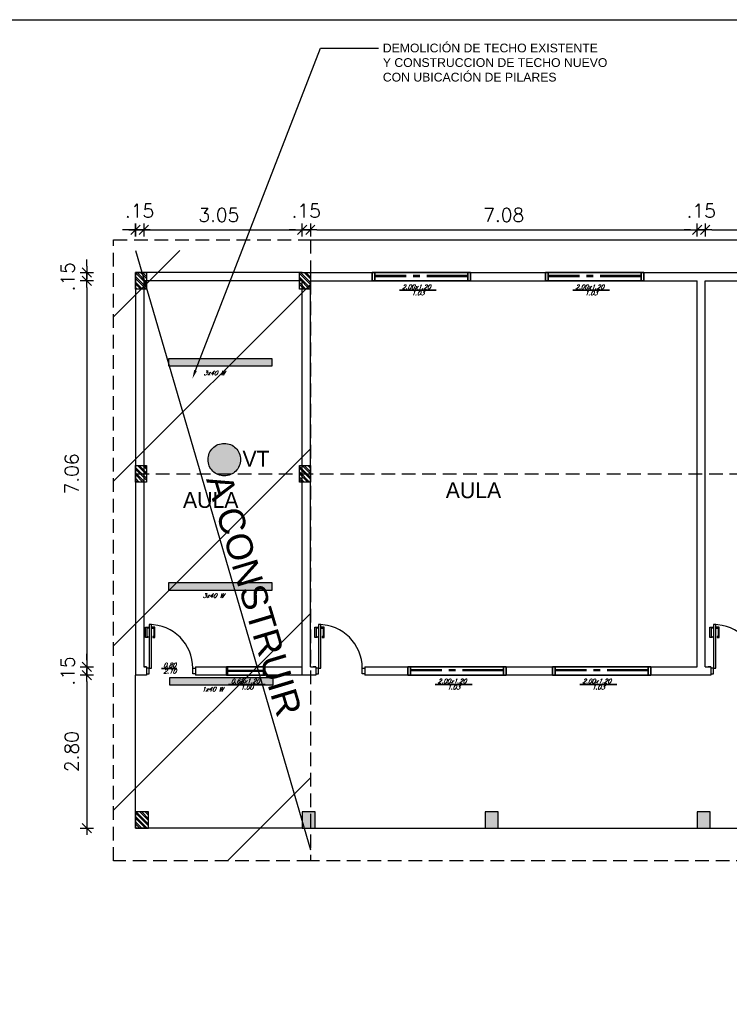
# Model space of a CAD drawing. Header units: millimetres. Extents: x 2239 to 2564, y 432 to 505.
# Tile 16 of 23: x 2435 to 2448, y 487 to 505. Entities that reach past the tile are written whole.
import ezdxf
from ezdxf import colors
from ezdxf.entities.mleader import LeaderData, LeaderLine
from ezdxf.math import Vec2, Vec3

# ---------------------------------------------------------------- set-up
doc = ezdxf.new("R2010")
doc.units = ezdxf.units.MM
for name, pattern in [('ACAD_ISO04W100', [30, 24, -3, 0, -3]), ('CENTER2', [1.125, 0.75, -0.125, 0.125, -0.125]), ('HIDDEN', [0.375, 0.25, -0.125])]:
    doc.linetypes.add(name, pattern=pattern)
for name, color, linetype in [('Cotas', 1, 'Continuous'), ('HACT', 1, 'Continuous'), ('PAREDE', 6, 'Continuous'), ('PAREDES', 6, 'Continuous')]:
    doc.layers.add(name, color=color, linetype=linetype)
doc.styles.add('romans', font='romans.shx', dxfattribs={"oblique": 23})
doc.styles.add('SIMPLEX_8', font='simplex.shx')
doc.dimstyles.new('08', dxfattribs={"dimtxt": 0.25, "dimasz": 0.12, "dimexe": 0, "dimexo": 0, "dimgap": 0.15, "dimtad": 1, "dimzin": 4, "dimdsep": 46, "dimtxsty": 'SIMPLEX_8', "dimblk1": 'D', "dimblk2": 'D', "dimsah": 1, "dimcen": 0.09, "dimse1": 1, "dimse2": 1, "dimclre": 256, "dimclrt": 2, "dimadec": 0, "dimazin": 0, "dimtfac": 1, "dimtmove": 2, "dimatfit": 3, "dimldrblk": 'D', "dimfxl": 1, "dimtolj": 1, "dimtzin": 0, "dimarcsym": 0})

# ---------------------------------------------------------------- blocks, each defined once
blk = doc.blocks.new('DSGDFG')
at = {"color": 2}
blk.add_lwpolyline([(2331.157, 484.719), (2331.197, 484.719), (2331.197, 485.519), (2331.157, 485.519)], close=True, dxfattribs=at)
at = {"color": 1}
for points in [[(2331.157, 485.449), (2331.112, 485.449), (2331.112, 485.299), (2331.132, 485.299), (2331.132, 485.279), (2331.092, 485.279), (2331.092, 485.469), (2331.157, 485.469)], [(2331.197, 485.449), (2331.242, 485.449), (2331.242, 485.299), (2331.222, 485.299), (2331.222, 485.279), (2331.262, 485.279), (2331.262, 485.469), (2331.197, 485.469)]]:
    blk.add_lwpolyline(points, dxfattribs=at)
at = {"color": 2}
for points in [[(2331.107, 484.619), (2331.157, 484.619), (2331.157, 484.719), (2331.107, 484.719)], [(2332.007, 484.619), (2331.957, 484.619), (2331.957, 484.719), (2332.007, 484.719)]]:
    blk.add_lwpolyline(points, dxfattribs=at)
at = {"color": 1}
blk.add_arc((2331.157, 484.719), 0.8, 0, 90, dxfattribs=at)
at = {"layer": 'PAREDES', "color": 6}
for p, q in [((2331.107, 484.744), (2331.107, 484.594)), ((2332.007, 484.744), (2332.007, 484.594))]:
    blk.add_line(p, q, dxfattribs=at)
at = {"layer": 'PAREDES'}
blk.add_lwpolyline([(2331.107, 484.744), (2331.057, 484.744)], dxfattribs=at)
blk = doc.blocks.new('D')
for p, q in [((-1, 0), (1, 0)), ((0, -1), (0, 1))]:
    blk.add_line(p, q)
at = {"color": 4}
blk.add_line((-0.71, -0.71), (0.71, 0.71), dxfattribs=at)
blk = doc.blocks.new('*D136')
at = {"layer": 'Cotas', "color": 0, "linetype": 'ACAD_ISO04W100', "lineweight": -2, "transparency": 16777216}
for p, q in [((2436.778, 500.686), (2436.658, 500.686)), ((2437.048, 500.686), (2436.898, 500.686)), ((2437.168, 500.686), (2437.288, 500.686))]:
    blk.add_line(p, q, dxfattribs=at)
at = {"layer": 'Defpoints', "color": 0, "linetype": 'ACAD_ISO04W100', "transparency": 16777216}
for p in [(2436.898, 500.686), (2436.898, 499.755), (2437.048, 499.755)]:
    blk.add_point(p, dxfattribs=at)
at = {"layer": 'Cotas', "color": 0, "linetype": 'ACAD_ISO04W100', "lineweight": -2, "transparency": 16777216, "xscale": 0.12, "yscale": 0.12, "zscale": 0.12}
blk.add_blockref('D', (2436.898, 500.686), dxfattribs=at)
at = {"layer": 'Cotas', "color": 0, "linetype": 'ACAD_ISO04W100', "lineweight": -2, "transparency": 16777216, "xscale": 0.12, "yscale": 0.12, "zscale": 0.12, "rotation": 180}
blk.add_blockref('D', (2437.048, 500.686), dxfattribs=at)
at = {"layer": 'Cotas', "color": 2, "linetype": 'ACAD_ISO04W100', "transparency": 16777216, "insert": (2436.973, 501.036), "char_height": 0.25, "attachment_point": 5, "style": 'SIMPLEX_8'}
blk.add_mtext('\\A1;.15', dxfattribs=at)
blk = doc.blocks.new('*D137')
at = {"layer": 'Cotas', "color": 0, "linetype": 'ACAD_ISO04W100', "lineweight": -2, "transparency": 16777216}
blk.add_line((2437.018, 500.686), (2439.828, 500.686), dxfattribs=at)
at = {"layer": 'Defpoints', "color": 0, "linetype": 'ACAD_ISO04W100', "transparency": 16777216}
for p in [(2439.948, 500.686), (2436.898, 499.755), (2439.948, 499.755)]:
    blk.add_point(p, dxfattribs=at)
at = {"layer": 'Cotas', "color": 0, "linetype": 'ACAD_ISO04W100', "lineweight": -2, "transparency": 16777216, "xscale": 0.12, "yscale": 0.12, "zscale": 0.12, "rotation": 180}
blk.add_blockref('D', (2436.898, 500.686), dxfattribs=at)
at = {"layer": 'Cotas', "color": 0, "linetype": 'ACAD_ISO04W100', "lineweight": -2, "transparency": 16777216, "xscale": 0.12, "yscale": 0.12, "zscale": 0.12}
blk.add_blockref('D', (2439.948, 500.686), dxfattribs=at)
at = {"layer": 'Cotas', "color": 2, "linetype": 'ACAD_ISO04W100', "transparency": 16777216, "insert": (2438.423, 500.961), "char_height": 0.25, "attachment_point": 5, "style": 'SIMPLEX_8'}
blk.add_mtext('\\A1;3.05', dxfattribs=at)
blk = doc.blocks.new('*D138')
at = {"layer": 'Cotas', "color": 0, "linetype": 'ACAD_ISO04W100', "lineweight": -2, "transparency": 16777216}
for p, q in [((2439.828, 500.686), (2439.708, 500.686)), ((2439.948, 500.686), (2440.098, 500.686)), ((2440.218, 500.686), (2440.338, 500.686))]:
    blk.add_line(p, q, dxfattribs=at)
at = {"layer": 'Defpoints', "color": 0, "linetype": 'ACAD_ISO04W100', "transparency": 16777216}
for p in [(2440.098, 500.686), (2439.948, 499.755), (2440.098, 499.755)]:
    blk.add_point(p, dxfattribs=at)
at = {"layer": 'Cotas', "color": 0, "linetype": 'ACAD_ISO04W100', "lineweight": -2, "transparency": 16777216, "xscale": 0.12, "yscale": 0.12, "zscale": 0.12}
blk.add_blockref('D', (2439.948, 500.686), dxfattribs=at)
at = {"layer": 'Cotas', "color": 0, "linetype": 'ACAD_ISO04W100', "lineweight": -2, "transparency": 16777216, "xscale": 0.12, "yscale": 0.12, "zscale": 0.12, "rotation": 180}
blk.add_blockref('D', (2440.098, 500.686), dxfattribs=at)
at = {"layer": 'Cotas', "color": 2, "linetype": 'ACAD_ISO04W100', "transparency": 16777216, "insert": (2440.023, 501.036), "char_height": 0.25, "attachment_point": 5, "style": 'SIMPLEX_8'}
blk.add_mtext('\\A1;.15', dxfattribs=at)
blk = doc.blocks.new('*D139')
at = {"layer": 'Cotas', "color": 0, "linetype": 'ACAD_ISO04W100', "lineweight": -2, "transparency": 16777216}
blk.add_line((2440.218, 500.686), (2447.058, 500.686), dxfattribs=at)
at = {"layer": 'Defpoints', "color": 0, "linetype": 'ACAD_ISO04W100', "transparency": 16777216}
for p in [(2447.178, 500.686), (2440.098, 499.755), (2447.178, 499.755)]:
    blk.add_point(p, dxfattribs=at)
at = {"layer": 'Cotas', "color": 0, "linetype": 'ACAD_ISO04W100', "lineweight": -2, "transparency": 16777216, "xscale": 0.12, "yscale": 0.12, "zscale": 0.12, "rotation": 180}
blk.add_blockref('D', (2440.098, 500.686), dxfattribs=at)
at = {"layer": 'Cotas', "color": 0, "linetype": 'ACAD_ISO04W100', "lineweight": -2, "transparency": 16777216, "xscale": 0.12, "yscale": 0.12, "zscale": 0.12}
blk.add_blockref('D', (2447.178, 500.686), dxfattribs=at)
at = {"layer": 'Cotas', "color": 2, "linetype": 'ACAD_ISO04W100', "transparency": 16777216, "insert": (2443.638, 500.961), "char_height": 0.25, "attachment_point": 5, "style": 'SIMPLEX_8'}
blk.add_mtext('\\A1;7.08', dxfattribs=at)
blk = doc.blocks.new('*D140')
at = {"layer": 'Cotas', "color": 0, "linetype": 'ACAD_ISO04W100', "lineweight": -2, "transparency": 16777216}
for p, q in [((2447.058, 500.686), (2446.938, 500.686)), ((2447.178, 500.686), (2447.328, 500.686)), ((2447.448, 500.686), (2447.568, 500.686))]:
    blk.add_line(p, q, dxfattribs=at)
at = {"layer": 'Defpoints', "color": 0, "linetype": 'ACAD_ISO04W100', "transparency": 16777216}
for p in [(2447.328, 500.686), (2447.178, 499.755), (2447.328, 499.755)]:
    blk.add_point(p, dxfattribs=at)
at = {"layer": 'Cotas', "color": 0, "linetype": 'ACAD_ISO04W100', "lineweight": -2, "transparency": 16777216, "xscale": 0.12, "yscale": 0.12, "zscale": 0.12}
blk.add_blockref('D', (2447.178, 500.686), dxfattribs=at)
at = {"layer": 'Cotas', "color": 0, "linetype": 'ACAD_ISO04W100', "lineweight": -2, "transparency": 16777216, "xscale": 0.12, "yscale": 0.12, "zscale": 0.12, "rotation": 180}
blk.add_blockref('D', (2447.328, 500.686), dxfattribs=at)
at = {"layer": 'Cotas', "color": 2, "linetype": 'ACAD_ISO04W100', "transparency": 16777216, "insert": (2447.253, 501.036), "char_height": 0.25, "attachment_point": 5, "style": 'SIMPLEX_8'}
blk.add_mtext('\\A1;.15', dxfattribs=at)
blk = doc.blocks.new('*D141')
at = {"layer": 'Cotas', "color": 0, "linetype": 'ACAD_ISO04W100', "lineweight": -2, "transparency": 16777216}
blk.add_line((2447.448, 500.686), (2453.708, 500.686), dxfattribs=at)
at = {"layer": 'Defpoints', "color": 0, "linetype": 'ACAD_ISO04W100', "transparency": 16777216}
for p in [(2453.828, 500.686), (2447.328, 499.755), (2453.828, 499.755)]:
    blk.add_point(p, dxfattribs=at)
at = {"layer": 'Cotas', "color": 0, "linetype": 'ACAD_ISO04W100', "lineweight": -2, "transparency": 16777216, "xscale": 0.12, "yscale": 0.12, "zscale": 0.12, "rotation": 180}
blk.add_blockref('D', (2447.328, 500.686), dxfattribs=at)
at = {"layer": 'Cotas', "color": 0, "linetype": 'ACAD_ISO04W100', "lineweight": -2, "transparency": 16777216, "xscale": 0.12, "yscale": 0.12, "zscale": 0.12}
blk.add_blockref('D', (2453.828, 500.686), dxfattribs=at)
at = {"layer": 'Cotas', "color": 2, "linetype": 'ACAD_ISO04W100', "transparency": 16777216, "insert": (2450.578, 500.961), "char_height": 0.25, "attachment_point": 5, "style": 'SIMPLEX_8'}
blk.add_mtext('\\A1;6.50', dxfattribs=at)
blk = doc.blocks.new('*D166')
at = {"layer": 'Cotas', "color": 0, "linetype": 'ACAD_ISO04W100', "lineweight": -2, "transparency": 16777216}
for p, q in [((2436.007, 500.025), (2436.007, 500.145)), ((2436.007, 499.755), (2436.007, 499.905)), ((2436.007, 499.635), (2436.007, 499.515))]:
    blk.add_line(p, q, dxfattribs=at)
at = {"layer": 'Defpoints', "color": 0, "linetype": 'ACAD_ISO04W100', "transparency": 16777216}
for p in [(2436.007, 499.905), (2437.048, 499.905), (2437.048, 499.755)]:
    blk.add_point(p, dxfattribs=at)
at = {"layer": 'Cotas', "color": 0, "linetype": 'ACAD_ISO04W100', "lineweight": -2, "transparency": 16777216, "xscale": 0.12, "yscale": 0.12, "zscale": 0.12}
for p, rotation in [((2436.007, 499.905), 270), ((2436.007, 499.755), 90)]:
    blk.add_blockref('D', p, dxfattribs=dict(at, rotation=rotation))
at = {"layer": 'Cotas', "color": 2, "linetype": 'ACAD_ISO04W100', "transparency": 16777216, "insert": (2435.657, 499.83), "char_height": 0.25, "attachment_point": 5, "rotation": 90, "style": 'SIMPLEX_8'}
blk.add_mtext('\\A1;.15', dxfattribs=at)
blk = doc.blocks.new('*D167')
at = {"layer": 'Cotas', "color": 0, "linetype": 'ACAD_ISO04W100', "lineweight": -2, "transparency": 16777216}
blk.add_line((2436.007, 499.635), (2436.007, 492.815), dxfattribs=at)
at = {"layer": 'Defpoints', "color": 0, "linetype": 'ACAD_ISO04W100', "transparency": 16777216}
for p in [(2437.048, 499.755), (2436.007, 492.695), (2437.048, 492.695)]:
    blk.add_point(p, dxfattribs=at)
at = {"layer": 'Cotas', "color": 0, "linetype": 'ACAD_ISO04W100', "lineweight": -2, "transparency": 16777216, "xscale": 0.12, "yscale": 0.12, "zscale": 0.12}
for p, rotation in [((2436.007, 499.755), 90), ((2436.007, 492.695), 270)]:
    blk.add_blockref('D', p, dxfattribs=dict(at, rotation=rotation))
at = {"layer": 'Cotas', "color": 2, "linetype": 'ACAD_ISO04W100', "transparency": 16777216, "insert": (2435.732, 496.225), "char_height": 0.25, "attachment_point": 5, "rotation": 90, "style": 'SIMPLEX_8'}
blk.add_mtext('\\A1;7.06', dxfattribs=at)
blk = doc.blocks.new('*D168')
at = {"layer": 'Cotas', "color": 0, "linetype": 'ACAD_ISO04W100', "lineweight": -2, "transparency": 16777216}
for p, q in [((2436.007, 492.815), (2436.007, 492.935)), ((2436.007, 492.695), (2436.007, 492.545)), ((2436.007, 492.425), (2436.007, 492.305))]:
    blk.add_line(p, q, dxfattribs=at)
at = {"layer": 'Defpoints', "color": 0, "linetype": 'ACAD_ISO04W100', "transparency": 16777216}
for p in [(2436.007, 492.545), (2437.048, 492.695), (2438.098, 492.545)]:
    blk.add_point(p, dxfattribs=at)
at = {"layer": 'Cotas', "color": 0, "linetype": 'ACAD_ISO04W100', "lineweight": -2, "transparency": 16777216, "xscale": 0.12, "yscale": 0.12, "zscale": 0.12}
for p, rotation in [((2436.007, 492.695), 270), ((2436.007, 492.545), 90)]:
    blk.add_blockref('D', p, dxfattribs=dict(at, rotation=rotation))
at = {"layer": 'Cotas', "color": 2, "linetype": 'ACAD_ISO04W100', "transparency": 16777216, "insert": (2435.657, 492.62), "char_height": 0.25, "attachment_point": 5, "rotation": 90, "style": 'SIMPLEX_8'}
blk.add_mtext('\\A1;.15', dxfattribs=at)
blk = doc.blocks.new('*D169')
at = {"layer": 'Cotas', "color": 0, "linetype": 'ACAD_ISO04W100', "lineweight": -2, "transparency": 16777216}
blk.add_line((2436.007, 492.425), (2436.007, 489.865), dxfattribs=at)
at = {"layer": 'Defpoints', "color": 0, "linetype": 'ACAD_ISO04W100', "transparency": 16777216}
for p in [(2437.048, 492.545), (2436.007, 489.745), (2437.048, 489.745)]:
    blk.add_point(p, dxfattribs=at)
at = {"layer": 'Cotas', "color": 0, "linetype": 'ACAD_ISO04W100', "lineweight": -2, "transparency": 16777216, "xscale": 0.12, "yscale": 0.12, "zscale": 0.12}
for p, rotation in [((2436.007, 492.545), 90), ((2436.007, 489.745), 270)]:
    blk.add_blockref('D', p, dxfattribs=dict(at, rotation=rotation))
at = {"layer": 'Cotas', "color": 2, "linetype": 'ACAD_ISO04W100', "transparency": 16777216, "insert": (2435.732, 491.145), "char_height": 0.25, "attachment_point": 5, "rotation": 90, "style": 'SIMPLEX_8'}
blk.add_mtext('\\A1;2.80', dxfattribs=at)
blk = doc.blocks.new('PILAR7')
at = {"layer": 'PAREDE', "linetype": 'ACAD_ISO04W100'}
h = blk.add_hatch(dxfattribs=at)
h.set_pattern_fill('ANSI32', color=1, scale=0.0074)
h.paths.add_polyline_path([(2569.07, 479.812), (2568.77, 479.812), (2568.77, 479.612), (2569.07, 479.612)])
at = {"layer": 'Cotas', "color": 5, "linetype": 'ACAD_ISO04W100'}
blk.add_lwpolyline([(2568.77, 479.812), (2569.07, 479.812), (2569.07, 479.612), (2568.77, 479.612)], close=True, dxfattribs=at)

msp = doc.modelspace()

# ---------------------------------------------------------------- hatches: boundary and pattern name
at = {"layer": 'PAREDE', "linetype": 'ACAD_ISO04W100', "transparency": 33554483}
h = msp.add_hatch(dxfattribs=at)
h.set_pattern_fill('ANSI31', color=1, scale=0.67)
h.paths.add_polyline_path([(2440.098, 500.309), (2436.498, 500.309), (2436.498, 489.145), (2440.098, 489.145)])
at = {"layer": 'PAREDE', "linetype": 'ACAD_ISO04W100', "transparency": 33554687}
h = msp.add_hatch(color=3, dxfattribs=at)
h.dxf.hatch_style = 1
h.paths.add_polyline_path([(2439.392, 498.337), (2437.51, 498.337), (2437.51, 498.192), (2439.392, 498.192)])
h = msp.add_hatch(color=2, dxfattribs=at)
h.dxf.hatch_style = 1
h.paths.add_polyline_path([(2438.225, 496.485, 1), (2438.821, 496.485, 1)])
at = {"layer": 'PAREDE', "linetype": 'ACAD_ISO04W100'}
h = msp.add_hatch(dxfattribs=at)
h.set_pattern_fill('ANSI32', color=1, scale=0.0074, angle=90)
h.set_pattern_definition([(135, (2919.70989, -2072.69535), (-0.0498404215, -0.0498404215), []), (135, (2919.70989, -2072.66212), (-0.0498404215, -0.0498404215), [])])
h.paths.add_polyline_path([(2439.898, 496.375), (2439.898, 496.075), (2440.098, 496.075), (2440.098, 496.375)])
at = {"layer": 'PAREDE', "linetype": 'ACAD_ISO04W100', "transparency": 33554687}
h = msp.add_hatch(color=3, dxfattribs=at)
h.dxf.hatch_style = 1
h.paths.add_polyline_path([(2439.392, 494.237), (2437.51, 494.237), (2437.51, 494.092), (2439.392, 494.092)])
h = msp.add_hatch(color=3, dxfattribs=at)
h.dxf.hatch_style = 1
h.paths.add_polyline_path([(2439.409, 492.503), (2437.527, 492.503), (2437.527, 492.358), (2439.409, 492.358)])
at = {"layer": 'PAREDE', "linetype": 'ACAD_ISO04W100'}
h = msp.add_hatch(dxfattribs=at)
h.set_pattern_fill('ANSI32', color=1, scale=0.0074, angle=90)
h.set_pattern_definition([(135, (-72.377435, 12.563264), (-0.0498404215, -0.0498404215), []), (135, (-72.377435, 12.59649), (-0.0498404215, -0.0498404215), [])])
h.paths.add_polyline_path([(2437.138, 490.045), (2436.898, 490.045), (2436.898, 489.745), (2437.138, 489.745)])
at = {"layer": 'PAREDE', "linetype": 'ACAD_ISO04W100', "transparency": 33554687}
h = msp.add_hatch(color=0, dxfattribs=at)
h.dxf.hatch_style = 1
h.paths.add_polyline_path([(2440.188, 490.045), (2439.948, 490.045), (2439.948, 489.745), (2440.188, 489.745)])
h = msp.add_hatch(color=0, dxfattribs=at)
h.dxf.hatch_style = 1
h.paths.add_polyline_path([(2443.538, 490.045), (2443.298, 490.045), (2443.298, 489.745), (2443.538, 489.745)])
h = msp.add_hatch(color=0, dxfattribs=at)
h.dxf.hatch_style = 1
h.paths.add_polyline_path([(2447.416, 490.045), (2447.176, 490.045), (2447.176, 489.745), (2447.416, 489.745)])

# ---------------------------------------------------------------- linework, layer by layer
at = {"layer": 'Cotas', "color": 6, "linetype": 'ACAD_ISO04W100'}
for p, q in [((2440.098, 500.505), (2470.868, 500.505)), ((2436.898, 500.309), (2440.098, 489.349)), ((2436.898, 499.905), (2436.898, 492.545)), ((2439.948, 499.905), (2436.898, 499.905)), ((2437.048, 499.755), (2437.048, 492.695)), ((2439.948, 499.755), (2437.048, 499.755)), ((2440.098, 492.695), (2440.098, 499.755)), ((2447.178, 492.695), (2447.178, 499.755)), ((2447.328, 492.695), (2447.328, 499.755))]:
    msp.add_line(p, q, dxfattribs=at)
at = {"layer": 'Cotas', "color": 6}
for p, q in [((2439.948, 492.545), (2439.948, 499.755)), ((2440.098, 499.755), (2447.178, 499.755)), ((2447.328, 499.755), (2453.828, 499.755)), ((2437.098, 492.545), (2436.898, 492.545)), ((2437.048, 492.695), (2437.098, 492.695)), ((2437.998, 492.695), (2439.948, 492.695)), ((2440.198, 492.545), (2437.998, 492.545)), ((2440.098, 492.695), (2440.198, 492.695)), ((2441.098, 492.695), (2447.178, 492.695)), ((2447.428, 492.545), (2441.098, 492.545)), ((2447.328, 492.695), (2447.428, 492.695))]:
    msp.add_line(p, q, dxfattribs=at)
at = {"layer": 'Cotas', "linetype": 'HIDDEN'}
for p, q in [((2436.898, 496.225), (2480.318, 496.225)), ((2471.018, 489.145), (2440.098, 489.145))]:
    msp.add_line(p, q, dxfattribs=at)
at = {"layer": 'Cotas', "color": 1, "linetype": 'ACAD_ISO04W100'}
for p, q in [((2436.898, 489.745), (2436.898, 492.545)), ((2439.948, 489.745), (2436.898, 489.745))]:
    msp.add_line(p, q, dxfattribs=at)
at = {"layer": 'Cotas', "color": 1}
msp.add_line((2439.948, 489.745), (2474.468, 489.745), dxfattribs=at)
msp.add_lwpolyline([(2406.317, 504.531), (2487.427, 504.531), (2487.427, 451.881), (2406.317, 451.881)], close=True, dxfattribs=at)
at = {"layer": 'Cotas', "linetype": 'HIDDEN'}
msp.add_lwpolyline([(2436.498, 500.505), (2440.098, 500.505), (2440.098, 489.145), (2436.498, 489.145)], close=True, dxfattribs=at)
at = {"layer": 'Cotas', "color": 6}
msp.add_lwpolyline([(2439.948, 499.905), (2483.418, 499.905), (2483.418, 492.545)], dxfattribs=at)
at = {"layer": 'Cotas', "linetype": 'ACAD_ISO04W100'}
for points in [[(2437.51, 498.337), (2439.392, 498.337), (2439.392, 498.192), (2437.51, 498.192)], [(2437.51, 494.237), (2439.392, 494.237), (2439.392, 494.092), (2437.51, 494.092)], [(2437.527, 492.503), (2439.409, 492.503), (2439.409, 492.358), (2437.527, 492.358)], [(2439.948, 490.045), (2439.948, 489.745), (2440.188, 489.745), (2440.188, 490.045)], [(2443.298, 490.045), (2443.298, 489.745), (2443.538, 489.745), (2443.538, 490.045)], [(2447.176, 490.045), (2447.176, 489.745), (2447.416, 489.745), (2447.416, 490.045)]]:
    msp.add_lwpolyline(points, close=True, dxfattribs=at)
at = {"layer": 'Cotas', "color": 5, "linetype": 'ACAD_ISO04W100'}
for points in [[(2439.898, 496.075), (2439.898, 496.375), (2440.098, 496.375), (2440.098, 496.075)], [(2436.898, 490.045), (2436.898, 489.745), (2437.138, 489.745), (2437.138, 490.045)]]:
    msp.add_lwpolyline(points, close=True, dxfattribs=at)
at = {"layer": 'Cotas', "linetype": 'ACAD_ISO04W100'}
msp.add_circle((2438.523, 496.485), 0.298, dxfattribs=at)
at = {"layer": 'HACT', "lineweight": 35}
for p, q in [((2441.229, 499.905), (2441.229, 499.755)), ((2441.279, 499.905), (2441.279, 499.755)), ((2442.979, 499.905), (2442.979, 499.755)), ((2443.029, 499.905), (2443.029, 499.755)), ((2443.029, 499.905), (2443.029, 499.755)), ((2444.401, 499.905), (2444.401, 499.755)), ((2444.451, 499.905), (2444.451, 499.755)), ((2446.151, 499.905), (2446.151, 499.755)), ((2446.201, 499.905), (2446.201, 499.755)), ((2446.201, 499.905), (2446.201, 499.755)), ((2441.732, 499.582), (2442.404, 499.582)), ((2444.904, 499.582), (2445.576, 499.582)), ((2437.372, 492.665), (2437.654, 492.665)), ((2438.563, 492.695), (2438.563, 492.545)), ((2438.582, 492.695), (2438.582, 492.545)), ((2439.243, 492.695), (2439.243, 492.545)), ((2439.263, 492.695), (2439.263, 492.545)), ((2439.263, 492.603), (2439.263, 492.545)), ((2441.882, 492.695), (2441.882, 492.545)), ((2441.932, 492.695), (2441.932, 492.545)), ((2443.632, 492.695), (2443.632, 492.545)), ((2443.682, 492.695), (2443.682, 492.545)), ((2443.682, 492.695), (2443.682, 492.545)), ((2444.531, 492.695), (2444.531, 492.545)), ((2444.581, 492.695), (2444.581, 492.545)), ((2446.281, 492.695), (2446.281, 492.545)), ((2446.331, 492.695), (2446.331, 492.545)), ((2446.331, 492.695), (2446.331, 492.545)), ((2438.6, 492.372), (2439.273, 492.372)), ((2442.385, 492.372), (2443.058, 492.372)), ((2445.034, 492.372), (2445.707, 492.372))]:
    msp.add_line(p, q, dxfattribs=at)
at = {"layer": 'HACT', "color": 2, "lineweight": 35}
for points in [[(2443.029, 499.755), (2441.229, 499.755), (2441.229, 499.905), (2443.029, 499.905)], [(2446.201, 499.755), (2444.401, 499.755), (2444.401, 499.905), (2446.201, 499.905)], [(2439.263, 492.545), (2438.563, 492.545), (2438.563, 492.695), (2439.263, 492.695)], [(2443.682, 492.545), (2441.882, 492.545), (2441.882, 492.695), (2443.682, 492.695)], [(2446.331, 492.545), (2444.531, 492.545), (2444.531, 492.695), (2446.331, 492.695)]]:
    msp.add_lwpolyline(points, close=True, dxfattribs=at)
at = {"layer": 'PAREDES', "color": 4, "linetype": 'CENTER2'}
for p, q in [((2442.979, 499.85), (2441.279, 499.85)), ((2442.979, 499.83), (2441.279, 499.83)), ((2446.151, 499.85), (2444.451, 499.85)), ((2446.151, 499.83), (2444.451, 499.83)), ((2439.241, 492.627), (2438.579, 492.627)), ((2439.243, 492.61), (2438.582, 492.61)), ((2443.632, 492.64), (2441.932, 492.64)), ((2443.632, 492.62), (2441.932, 492.62)), ((2446.281, 492.64), (2444.581, 492.64)), ((2446.281, 492.62), (2444.581, 492.62))]:
    msp.add_line(p, q, dxfattribs=at)

# ---------------------------------------------------------------- block references
at = {"layer": 'Cotas', "linetype": 'ACAD_ISO04W100', "rotation": 90}
for p in [(2916.71, -2069.165), (2919.71, -2069.165), (2916.71, -2072.695)]:
    msp.add_blockref('PILAR7', p, dxfattribs=at)
at = {"layer": 'Cotas', "linetype": 'ACAD_ISO04W100'}
for p in [(105.991, 7.951), (109.091, 7.951), (116.321, 7.951)]:
    msp.add_blockref('DSGDFG', p, dxfattribs=at)

# ---------------------------------------------------------------- texts
at = {"char_height": 0.29056, "attachment_point": 7}
for s, width, insert in [('\\A1;{\\fZurich Cn BT|b0|i0|c0|p34;\\C2;VT}', 0.58534, (2438.856, 496.357)), ('\\A1;{\\fZurich Cn BT|b0|i0|c0|p34;\\C2;AULA}', 13.35192, (2442.577, 495.777)), ('\\A1;{\\fZurich Cn BT|b0|i0|c0|p34;\\C2;AULA}', 13.35192, (2437.767, 495.598))]:
    msp.add_mtext_dynamic_manual_height_columns(s, width=width, gutter_width=1, heights=[0], dxfattribs=dict(at, insert=insert))
at = {"layer": 'Cotas', "color": 2, "char_height": 0.0779, "attachment_point": 1, "style": 'romans'}
for s, width, insert in [('2.00x1.20', 0.31716, (2441.775, 499.683)), ('1.03', 0.31716, (2441.949, 499.571)), ('2.00x1.20', 0.31716, (2444.947, 499.683)), ('1.03', 0.31716, (2445.121, 499.571)), ('3x40 W', 0.57118, (2438.143, 498.109)), ('3x40 W', 0.57118, (2438.126, 494.036)), ('0.80', 0.31716, (2437.404, 492.766)), ('2.10', 0.31716, (2437.409, 492.654)), ('0.68x1.20', 0.31716, (2438.643, 492.473)), ('1.00', 0.31716, (2438.817, 492.361)), ('2.00x1.20', 0.31716, (2442.428, 492.473)), ('1.03', 0.31716, (2442.602, 492.361)), ('2.00x1.20', 0.31716, (2445.077, 492.473)), ('1.03', 0.31716, (2445.251, 492.361)), ('1x40 W', 0.57118, (2438.109, 492.325))]:
    msp.add_mtext_dynamic_manual_height_columns(s, width=width, gutter_width=12.5, heights=[0], dxfattribs=dict(at, insert=insert))
at = {"layer": 'Cotas', "color": 6, "linetype": 'ACAD_ISO04W100', "insert": (2438.642, 496.264), "char_height": 0.47517, "attachment_point": 1, "rotation": 286.6796, "style": 'SIMPLEX_8'}
msp.add_mtext_dynamic_manual_height_columns('{\\fArial|b0|i0|c0|p34;A CONSTRUIR}', width=11.65272, gutter_width=0.5, heights=[0], dxfattribs=at)

# ---------------------------------------------------------------- dimensions: what is measured, and where the dimension line sits
at = {"layer": 'Cotas', "linetype": 'ACAD_ISO04W100'}
for base, p1, p2, picture, middle in [((2436.898, 500.686), (2437.048, 499.755), (2436.898, 499.755), '*D136', (2436.973, 501.036)), ((2440.098, 500.686), (2439.948, 499.755), (2440.098, 499.755), '*D138', (2440.023, 501.036)), ((2447.328, 500.686), (2447.178, 499.755), (2447.328, 499.755), '*D140', (2447.253, 501.036)), ((2439.948, 500.686), (2436.898, 499.755), (2439.948, 499.755), '*D137', (2438.423, 500.961)), ((2447.178, 500.686), (2440.098, 499.755), (2447.178, 499.755), '*D139', (2443.638, 500.961)), ((2453.828, 500.686), (2447.328, 499.755), (2453.828, 499.755), '*D141', (2450.578, 500.961))]:
    dim = msp.add_linear_dim(base=base, p1=p1, p2=p2, dimstyle='08', dxfattribs=at)
    dim.commit()
    dim.dimension.update_dxf_attribs({"geometry": picture, "text_midpoint": middle})
for base, p1, p2, picture, middle in [((2436.007, 499.905), (2437.048, 499.755), (2437.048, 499.905), '*D166', (2435.657, 499.83)), ((2436.007, 492.695), (2437.048, 499.755), (2437.048, 492.695), '*D167', (2435.732, 496.225)), ((2436.007, 492.545), (2437.048, 492.695), (2438.098, 492.545), '*D168', (2435.657, 492.62)), ((2436.007, 489.745), (2437.048, 492.545), (2437.048, 489.745), '*D169', (2435.732, 491.145))]:
    dim = msp.add_linear_dim(base=base, p1=p1, p2=p2, angle=90, dimstyle='08', dxfattribs=at)
    dim.commit()
    dim.dimension.update_dxf_attribs({"geometry": picture, "text_midpoint": middle})

# ---------------------------------------------------------------- leaders
at = {"color": 1}
ml = msp.add_multileader_mtext('Standard', dxfattribs=at)
ml.set_content('{\\fArial|b0|i0|c0|p34;DEMOLICIÓN DE TECHO EXISTENTE \\PY CONSTRUCCION DE TECHO NUEVO CON UBICACIÓN DE PILARES}', color=1)
ml.set_leader_properties()
ml.build(insert=Vec2(0, 0))
ml.multileader.update_dxf_attribs({"text_right_attachment_type": 6, "dogleg_length": 0.36, "arrow_head_size": 0.16})
ctx = ml.context
ctx.base_point, ctx.char_height, ctx.arrow_head_size, ctx.landing_gap_size, ctx.plane_origin = Vec3(2441.345, 504.013), 0.16, 0.16, 0.08, Vec3(2440.286, 503.31)
ctx.right_attachment = 6
notes = []
notes.append((ctx, [(0, (1, 1, 0), (2440.286, 504.013), (1, 0), 1.06, [(0, [(2437.939, 497.966)], 0, [])])]))
ctx.mtext.insert, ctx.mtext.width, ctx.mtext.flow_direction = Vec3(2441.425, 504.094), 4.58667, 5
for ctx, leaders in notes:
    for number, flags, end, landing, length, lines in leaders:
        leader = LeaderData()
        leader.index, (leader.has_last_leader_line, leader.has_dogleg_vector, leader.attachment_direction) = number, flags
        leader.last_leader_point, leader.dogleg_vector, leader.dogleg_length = Vec3(end), Vec3(landing), length
        for number, points, colour, breaks in lines:
            line = LeaderLine()
            line.index, line.vertices, line.color, line.breaks = number, Vec3.list(points), colors.encode_raw_color(colour), breaks
            leader.lines.append(line)
        ctx.leaders.append(leader)

doc.saveas('drawing.dxf')
